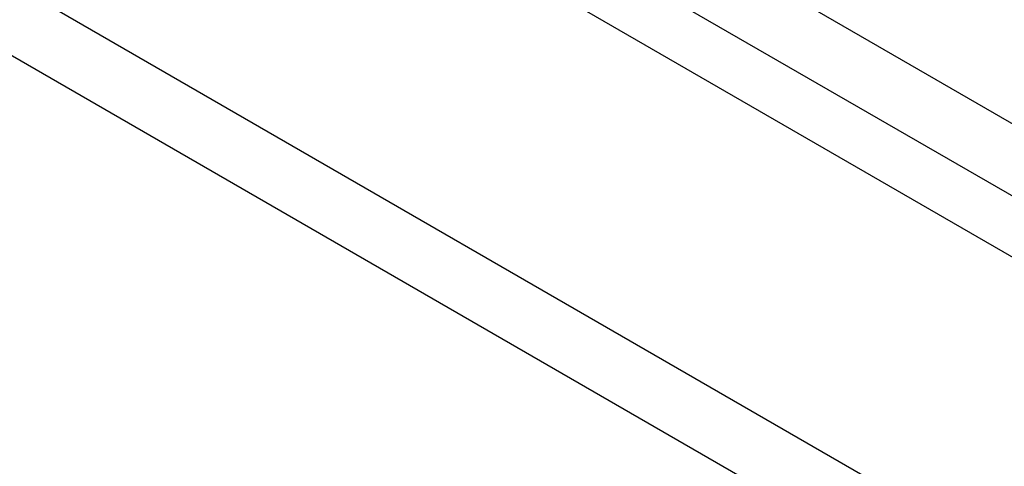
# Model space of a CAD drawing. Header units: inches. Extents: x 20 to 506, y 54 to 236.
# Tile 167 of 245: x 446.05 to 448.25, y 220.03 to 221.03. Entities that reach past the tile are written whole.
import ezdxf

# ---------------------------------------------------------------- set-up
doc = ezdxf.new("R2010")
doc.units = ezdxf.units.IN
doc.header["$MEASUREMENT"] = 0
doc.layers.add('Visible Edges(ANSI)', color=7, linetype='Continuous', lineweight=25)
doc.layers.add('Visible Tangent Edges(ANSI)', color=7, linetype='Continuous', lineweight=25)

msp = doc.modelspace()

# ---------------------------------------------------------------- linework, layer by layer
at = {"layer": 'Visible Edges(ANSI)'}
msp.add_line((430.6825, 230.6539), (464.3443, 211.2193), dxfattribs=at)
at = {"layer": 'Visible Tangent Edges(ANSI)'}
for p, q in [((464.6151, 211.3608), (430.814, 230.8759)), ((430.744, 230.7547), (464.5451, 211.2396)), ((430.092, 230.3131), (463.7539, 210.8784)), ((463.6839, 210.7572), (430.022, 230.1918))]:
    msp.add_line(p, q, dxfattribs=at)

doc.saveas('drawing.dxf')
